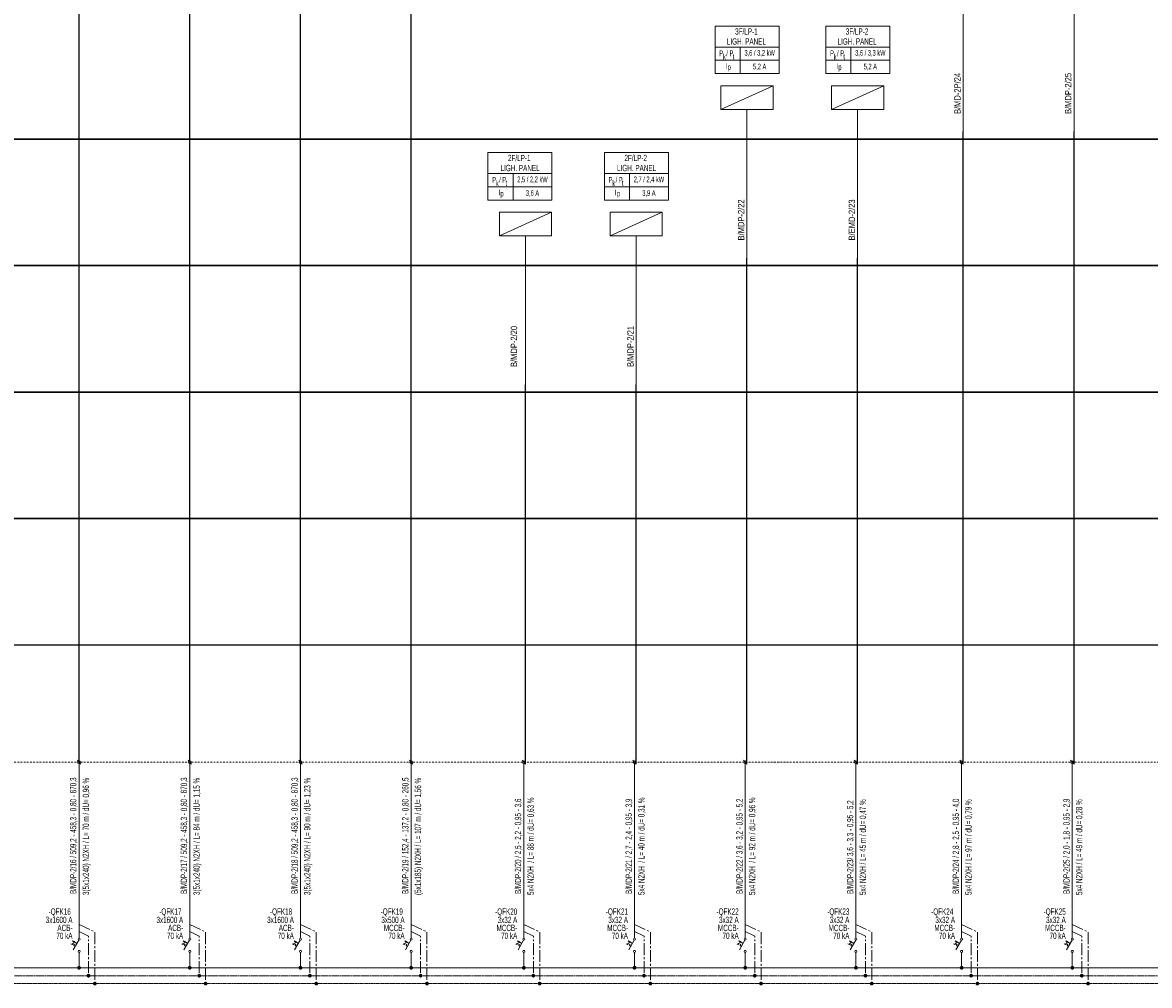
# Model space of a CAD drawing. Header units: millimetres. Extents: x -249865 to 125158, y -30755 to 173378.
# Tile 19 of 34: x -62040 to -26410, y 114787 to 145233. Entities that reach past the tile are written whole.
import ezdxf
from ezdxf.enums import TextEntityAlignment as Align

# ---------------------------------------------------------------- set-up
doc = ezdxf.new("R2010")
doc.units = ezdxf.units.MM
for name, pattern in [('CENTER2', [1.125, 0.75, -0.125, 0.125, -0.125]), ('DASHDOT', [1, 0.5, -0.25, 0, -0.25]), ('DASHED2', [0.375, 0.25, -0.125])]:
    doc.linetypes.add(name, pattern=pattern)
for name, color, linetype, lineweight in [('E-TP-BARA-N', 11, 'DASHED2', 13), ('E-TP-BARA-P', 6, 'Continuous', 18), ('E-TP-BARA-PE', 91, 'CENTER2', 13), ('E-TP-CIZIM', 3, 'Continuous', 13), ('E-TP-CIZIM-TEXT', 150, 'Continuous', 13), ('E-YAZI', 7, 'Continuous', 9), ('E_PANO-CERCEVE', 1, 'Continuous', 9)]:
    doc.layers.add(name, color=color, linetype=linetype, lineweight=lineweight)
doc.styles.add('EM-TP-ANTET-TT1', font='swisscl.ttf', dxfattribs={"width": 0.8})
doc.styles.add('EM-TP-YAZI-SHX', font='swisscl.ttf', dxfattribs={"width": 0.6})

# ---------------------------------------------------------------- blocks, each defined once
blk = doc.blocks.new('VG-PN-AP-CIKIS-2')
at = {"layer": 'E-TP-BARA-N', "linetype": 'CENTER2', "ltscale": 50, "flags": 128}
blk.add_lwpolyline([(0, 1364.8), (30, 1350.3), (30, 1225)], dxfattribs=at)
at = {"layer": 'E-TP-BARA-P', "linetype": 'Continuous'}
for p, q in [((0, 1895.6), (0, 1343.5)), ((0, 1250), (0, 1298.7))]:
    blk.add_line(p, q, dxfattribs=at)
at = {"layer": 'E-TP-BARA-PE', "ltscale": 50, "flags": 128}
blk.add_lwpolyline([(0, 1387), (50, 1362.8), (50, 1200)], dxfattribs=at)
at = {"layer": 'E-TP-CIZIM', "color": 7}
for p, q in [((-0.8, 1337.2), (-18.4, 1306.7)), ((-6.7, 1327), (-14.8, 1331.5))]:
    blk.add_line(p, q, dxfattribs=at)
at = {"layer": 'E-TP-CIZIM', "color": 7, "flags": 128}
blk.add_lwpolyline([(-12, 1317.7), (-16.3, 1320.1), (-14.2, 1323.8), (-19.8, 1327), (-21.9, 1323.2), (-25.6, 1325.3)], dxfattribs=at)
blk.add_lwpolyline([(-15.8, 1329.8), (-13.7, 1333.5), (-20.4, 1334.8)], close=True, dxfattribs=at)
at = {"layer": 'E-TP-CIZIM', "color": 1, "linetype": 'Continuous', "const_width": 5.93}
blk.add_lwpolyline([(-3, 1250, 1), (3, 1250, 1)], format="xyb", close=True, dxfattribs=at)
at = {"layer": 'E-TP-CIZIM', "color": 1, "linetype": 'Continuous', "const_width": 5.93, "elevation": 0}
for points in [[(27, 1225, 1), (32.9, 1225, 1)], [(47, 1200, 1), (52.9, 1200, 1)]]:
    blk.add_lwpolyline(points, format="xyb", close=True, dxfattribs=at)
at = {"layer": 'E-TP-CIZIM', "color": 7}
for centre in [(0, 1340.3), (0, 1301.9)]:
    blk.add_circle(centre, 3.2, dxfattribs=at)
at = {"layer": 'E_PANO-CERCEVE', "linetype": 'Continuous'}
blk.add_line((-5.4, 1906.3), (5.4, 1893.7), dxfattribs=at)
blk.add_ellipse((0, 1900), major_axis=(-4.45, 0), ratio=1, start_param=5.497787, end_param=11.780972, dxfattribs=at)
at = {"style": 'EM-TP-YAZI-SHX', "width": 0.8, "flags": 13}
blk.add_attdef('GEN', text='', height=20, dxfattribs=at).set_placement((26, 1172.8), align=Align.MIDDLE)
at = {"layer": 'E-TP-CIZIM-TEXT', "style": 'EM-TP-YAZI-SHX', "width": 0.8, "flags": 12}
for tag, p in [('ACIKLAMA1', (-8.5, 1483.2)), ('BES-KABLO', (31.5, 1479.9))]:
    blk.add_attdef(tag, p, '', height=20, rotation=90, dxfattribs=at)
for tag, p in [('SGRT-NO', (-20.7, 1417.6)), ('SGRT-AMP', (-20.7, 1391.3)), ('SGRT-NOT', (-20.7, 1341)), ('SGRT-TIP', (-20.7, 1365.9))]:
    blk.add_attdef(tag, text='', height=20, dxfattribs=at).set_placement(p, align=Align.RIGHT)
blk = doc.blocks.new('VG-PN-AP-YUK-EAP')
at = {"layer": 'E-TP-CIZIM'}
blk.add_line((-82.4, 470), (82.4, 545), dxfattribs=at)
at = {"layer": 'E-TP-CIZIM', "linetype": 'Continuous'}
blk.add_line((0, 470), (0, 0), dxfattribs=at)
at = {"layer": 'E-TP-CIZIM', "color": 3}
blk.add_lwpolyline([(-82.4, 545), (82.4, 545), (82.4, 470), (-82.4, 470), (-82.4, 545)], dxfattribs=at)
at = {"style": 'EM-TP-YAZI-SHX', "width": 0.6, "flags": 9}
blk.add_attdef('GEN', text='', height=15, dxfattribs=at).set_placement((28.4, -26.8), align=Align.MIDDLE)
blk = doc.blocks.new('VG-PN-AP-YUK-BILGI')
at = {"layer": 'E-YAZI', "ltscale": 500}
for p, q in [((-100.8, 667.5), (101.5, 667.5)), ((-21.3, 666.6), (-21.3, 583.4)), ((-100.8, 625.5), (101.5, 625.5)), ((-100.8, 583.4), (101.5, 583.4))]:
    blk.add_line(p, q, dxfattribs=at)
blk.add_lwpolyline([(-100.8, 583.4), (-100.8, 733.8), (101.5, 733.8), (101.5, 583.4)], dxfattribs=at)
at = {"layer": 'E-TP-CIZIM-TEXT', "style": 'EM-TP-ANTET-TT1', "width": 0.8}
for s, p in [('P  / P ', (-62.7, 638.5)), ('k', (-71.3, 627.6)), ('t', (-42.7, 628.6)), ('I', (-64.8, 598.3)), ('p', (-56.2, 595.3))]:
    blk.add_text(s, height=18, dxfattribs=at).set_placement(p, align=Align.CENTER)
at = {"layer": 'E-TP-CIZIM-TEXT', "style": 'EM-TP-ANTET-TT1', "width": 0.8, "flags": 12}
for tag, height, p in [('YUK-ADI', 20, (-1.8, 717)), ('YUK-ADI1', 20, (-1.8, 685)), ('GUC', 18, (40.1, 647.9)), ('AKIM', 18, (40.1, 604.2))]:
    blk.add_attdef(tag, text='', height=height, dxfattribs=at).set_placement(p, align=Align.MIDDLE)
at = {"layer": 'E-TP-CIZIM-TEXT', "ltscale": 500, "style": 'EM-TP-YAZI-SHX', "flags": 12}
for tag, p in [('LINYENOT-1', (-8.5, 55.8)), ('LINYENOT-2', (31.5, 55.8))]:
    blk.add_attdef(tag, p, '', height=20, rotation=90, dxfattribs=at)
at = {"layer": 'E-TP-CIZIM-TEXT', "ltscale": 500, "style": 'EM-TP-YAZI-SHX', "width": 0.8, "flags": 9}
blk.add_attdef('GEN', text='', height=20, dxfattribs=at).set_placement((28.4, -26.8), align=Align.MIDDLE)

msp = doc.modelspace()

# ---------------------------------------------------------------- linework, layer by layer
for p, q in [((-60253, 121847), (-60253, 149847)), ((-56753, 121847), (-56753, 149847)), ((-53253, 121847), (-53253, 149847)), ((-49753, 121847), (-49753, 149847)), ((-32295, 121784), (-32295, 141784)), ((-28795, 121784), (-28795, 141784)), ((-39136, 121784), (-39136, 137784)), ((-35636, 121784), (-35636, 137784)), ((-46136, 121784), (-46136, 133784)), ((-42636, 121784), (-42636, 133784))]:
    msp.add_line(p, q)
at = {"color": 7}
for points in [[(-114353, 145547), (-5673, 145547), (-5673, 141547), (-114353, 141547)], [(-114353, 141547), (-5673, 141547), (-5673, 137547), (-114353, 137547)], [(-114353, 137547), (-5673, 137547), (-5673, 133547), (-114353, 133547)], [(-114353, 133547), (-5673, 133547), (-5673, 129547), (-114353, 129547)], [(-114353, 129547), (-5673, 129547), (-5673, 125547), (-114353, 125547)]]:
    msp.add_lwpolyline(points, close=True, dxfattribs=at)
at = {"layer": 'E-TP-BARA-N', "ltscale": 100}
msp.add_line((-113813, 115097, 0), (-6317, 115097, 0), dxfattribs=at)
at = {"layer": 'E-TP-BARA-P'}
msp.add_line((-113813, 115347, 0), (-6317, 115347, 0), dxfattribs=at)
at = {"layer": 'E-TP-BARA-PE', "ltscale": 50}
msp.add_line((-113813, 114847, 0), (-6317, 114847, 0), dxfattribs=at)
at = {"layer": 'E_PANO-CERCEVE', "color": 9, "linetype": 'DASHDOT', "ltscale": 100}
for p, q in [((-114354, 121847, 0), (-26750, 121847, 0)), ((-114353, 121847, 0), (-5699, 121847, 0))]:
    msp.add_line(p, q, dxfattribs=at)

# ---------------------------------------------------------------- block references
ref = msp.add_blockref('VG-PN-AP-YUK-BILGI', (-32295, 141784), dxfattribs=dict(xscale=10.00000000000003, yscale=10.00000000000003, zscale=10.00000000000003))
ref.add_attrib('LINYENOT-1', 'B/MD-2P/24', (-32381, 142342), dxfattribs={"layer": 'E-TP-CIZIM-TEXT', "ltscale": 500, "height": 200, "rotation": 90, "style": 'EM-TP-YAZI-SHX', "flags": 12})
ref.add_attrib('YUK-ADI', '4F/LP-1', dxfattribs={"layer": 'E-TP-CIZIM-TEXT', "height": 200, "style": 'EM-TP-ANTET-TT1', "width": 0.8, "flags": 12}).set_placement((-32314, 148954), align=Align.MIDDLE)
ref.add_attrib('YUK-ADI1', 'LIGH. PANEL', dxfattribs={"layer": 'E-TP-CIZIM-TEXT', "height": 200, "style": 'EM-TP-ANTET-TT1', "width": 0.8, "flags": 12}).set_placement((-32314, 148634), align=Align.MIDDLE)
ref.add_attrib('GUC', '2,8 / 2,5 kW', dxfattribs={"layer": 'E-TP-CIZIM-TEXT', "height": 180, "style": 'EM-TP-ANTET-TT1', "width": 0.8, "flags": 12}).set_placement((-31894, 148263), align=Align.MIDDLE)
ref.add_attrib('AKIM', '4,0 A', dxfattribs={"layer": 'E-TP-CIZIM-TEXT', "height": 180, "style": 'EM-TP-ANTET-TT1', "width": 0.8, "flags": 12}).set_placement((-31894, 147826), align=Align.MIDDLE)
ref = msp.add_blockref('VG-PN-AP-YUK-BILGI', (-28795, 141784), dxfattribs=dict(xscale=10.00000000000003, yscale=10.00000000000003, zscale=10.00000000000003))
ref.add_attrib('LINYENOT-1', 'B/MDP-2/25', (-28881, 142342), dxfattribs={"layer": 'E-TP-CIZIM-TEXT', "ltscale": 500, "height": 200, "rotation": 90, "style": 'EM-TP-YAZI-SHX', "flags": 12})
ref.add_attrib('YUK-ADI', '4F/LP-2', dxfattribs={"layer": 'E-TP-CIZIM-TEXT', "height": 200, "style": 'EM-TP-ANTET-TT1', "width": 0.8, "flags": 12}).set_placement((-28814, 148954), align=Align.MIDDLE)
ref.add_attrib('YUK-ADI1', ' LIGH. PANEL', dxfattribs={"layer": 'E-TP-CIZIM-TEXT', "height": 200, "style": 'EM-TP-ANTET-TT1', "width": 0.8, "flags": 12}).set_placement((-28814, 148634), align=Align.MIDDLE)
ref.add_attrib('GUC', '2,0 / 1,8 kW', dxfattribs={"layer": 'E-TP-CIZIM-TEXT', "height": 180, "style": 'EM-TP-ANTET-TT1', "width": 0.8, "flags": 12}).set_placement((-28394, 148263), align=Align.MIDDLE)
ref.add_attrib('AKIM', '2,9 A', dxfattribs={"layer": 'E-TP-CIZIM-TEXT', "height": 180, "style": 'EM-TP-ANTET-TT1', "width": 0.8, "flags": 12}).set_placement((-28394, 147826), align=Align.MIDDLE)
at = {"xscale": 10.00000000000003, "yscale": 10.00000000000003, "zscale": 10.00000000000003}
for p in [(-32295, 141784), (-28795, 141784), (-39136, 137784), (-35636, 137784), (-46136, 133784), (-42636, 133784)]:
    msp.add_blockref('VG-PN-AP-YUK-EAP', p, dxfattribs=at)
ref = msp.add_blockref('VG-PN-AP-YUK-BILGI', (-39136, 137784), dxfattribs=dict(xscale=10.00000000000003, yscale=10.00000000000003, zscale=10.00000000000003))
ref.add_attrib('LINYENOT-1', 'B/MDP-2/22', (-39221, 138342), dxfattribs={"layer": 'E-TP-CIZIM-TEXT', "ltscale": 500, "height": 200, "rotation": 90, "style": 'EM-TP-YAZI-SHX', "flags": 12})
ref.add_attrib('YUK-ADI', '3F/LP-1', dxfattribs={"layer": 'E-TP-CIZIM-TEXT', "height": 200, "style": 'EM-TP-ANTET-TT1', "width": 0.8, "flags": 12}).set_placement((-39154, 144954), align=Align.MIDDLE)
ref.add_attrib('YUK-ADI1', 'LIGH. PANEL', dxfattribs={"layer": 'E-TP-CIZIM-TEXT', "height": 200, "style": 'EM-TP-ANTET-TT1', "width": 0.8, "flags": 12}).set_placement((-39154, 144634), align=Align.MIDDLE)
ref.add_attrib('GUC', '3,6 / 3,2 kW', dxfattribs={"layer": 'E-TP-CIZIM-TEXT', "height": 180, "style": 'EM-TP-ANTET-TT1', "width": 0.8, "flags": 12}).set_placement((-38735, 144263), align=Align.MIDDLE)
ref.add_attrib('AKIM', '5,2 A', dxfattribs={"layer": 'E-TP-CIZIM-TEXT', "height": 180, "style": 'EM-TP-ANTET-TT1', "width": 0.8, "flags": 12}).set_placement((-38735, 143826), align=Align.MIDDLE)
ref = msp.add_blockref('VG-PN-AP-YUK-BILGI', (-35636, 137784), dxfattribs=dict(xscale=10.00000000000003, yscale=10.00000000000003, zscale=10.00000000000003))
ref.add_attrib('LINYENOT-1', 'B/EMD-2/23', (-35721, 138342), dxfattribs={"layer": 'E-TP-CIZIM-TEXT', "ltscale": 500, "height": 200, "rotation": 90, "style": 'EM-TP-YAZI-SHX', "flags": 12})
ref.add_attrib('YUK-ADI', '3F/LP-2', dxfattribs={"layer": 'E-TP-CIZIM-TEXT', "height": 200, "style": 'EM-TP-ANTET-TT1', "width": 0.8, "flags": 12}).set_placement((-35654, 144954), align=Align.MIDDLE)
ref.add_attrib('YUK-ADI1', 'LIGH. PANEL', dxfattribs={"layer": 'E-TP-CIZIM-TEXT', "height": 200, "style": 'EM-TP-ANTET-TT1', "width": 0.8, "flags": 12}).set_placement((-35654, 144634), align=Align.MIDDLE)
ref.add_attrib('GUC', '3,6 / 3,3 kW', dxfattribs={"layer": 'E-TP-CIZIM-TEXT', "height": 180, "style": 'EM-TP-ANTET-TT1', "width": 0.8, "flags": 12}).set_placement((-35235, 144263), align=Align.MIDDLE)
ref.add_attrib('AKIM', '5,2 A', dxfattribs={"layer": 'E-TP-CIZIM-TEXT', "height": 180, "style": 'EM-TP-ANTET-TT1', "width": 0.8, "flags": 12}).set_placement((-35235, 143826), align=Align.MIDDLE)
ref = msp.add_blockref('VG-PN-AP-YUK-BILGI', (-46318, 133784), dxfattribs=dict(xscale=10.00000000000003, yscale=10.00000000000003, zscale=10.00000000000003))
ref.add_attrib('LINYENOT-1', 'B/MDP-2/20', (-46403, 134342), dxfattribs={"layer": 'E-TP-CIZIM-TEXT', "ltscale": 500, "height": 200, "rotation": 90, "style": 'EM-TP-YAZI-SHX', "flags": 12})
ref.add_attrib('YUK-ADI', '2F/LP-1', dxfattribs={"layer": 'E-TP-CIZIM-TEXT', "height": 200, "style": 'EM-TP-ANTET-TT1', "width": 0.8, "flags": 12}).set_placement((-46336, 140954), align=Align.MIDDLE)
ref.add_attrib('YUK-ADI1', ' LIGH. PANEL', dxfattribs={"layer": 'E-TP-CIZIM-TEXT', "height": 200, "style": 'EM-TP-ANTET-TT1', "width": 0.8, "flags": 12}).set_placement((-46336, 140634), align=Align.MIDDLE)
ref.add_attrib('GUC', '2,5 / 2,2 kW', dxfattribs={"layer": 'E-TP-CIZIM-TEXT', "height": 180, "style": 'EM-TP-ANTET-TT1', "width": 0.8, "flags": 12}).set_placement((-45917, 140263), align=Align.MIDDLE)
ref.add_attrib('AKIM', '3,6 A', dxfattribs={"layer": 'E-TP-CIZIM-TEXT', "height": 180, "style": 'EM-TP-ANTET-TT1', "width": 0.8, "flags": 12}).set_placement((-45917, 139826), align=Align.MIDDLE)
ref = msp.add_blockref('VG-PN-AP-YUK-BILGI', (-42636, 133784), dxfattribs=dict(xscale=10.00000000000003, yscale=10.00000000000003, zscale=10.00000000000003))
ref.add_attrib('LINYENOT-1', 'B/MDP-2/21', (-42721, 134342), dxfattribs={"layer": 'E-TP-CIZIM-TEXT', "ltscale": 500, "height": 200, "rotation": 90, "style": 'EM-TP-YAZI-SHX', "flags": 12})
ref.add_attrib('YUK-ADI', '2F/LP-2', dxfattribs={"layer": 'E-TP-CIZIM-TEXT', "height": 200, "style": 'EM-TP-ANTET-TT1', "width": 0.8, "flags": 12}).set_placement((-42654, 140954), align=Align.MIDDLE)
ref.add_attrib('YUK-ADI1', ' LIGH. PANEL', dxfattribs={"layer": 'E-TP-CIZIM-TEXT', "height": 200, "style": 'EM-TP-ANTET-TT1', "width": 0.8, "flags": 12}).set_placement((-42654, 140634), align=Align.MIDDLE)
ref.add_attrib('GUC', '2,7 / 2,4 kW', dxfattribs={"layer": 'E-TP-CIZIM-TEXT', "height": 180, "style": 'EM-TP-ANTET-TT1', "width": 0.8, "flags": 12}).set_placement((-42235, 140263), align=Align.MIDDLE)
ref.add_attrib('AKIM', '3,9 A', dxfattribs={"layer": 'E-TP-CIZIM-TEXT', "height": 180, "style": 'EM-TP-ANTET-TT1', "width": 0.8, "flags": 12}).set_placement((-42235, 139826), align=Align.MIDDLE)
for p, values in [((-60253, 102847), {'ACIKLAMA1': 'B/MDP-2/16 / 509,2 - 458,3 - 0,80 - 870,3', 'BES-KABLO': '3(5x1x240) N2XH / L= 70 m / dU= 0,96 %', 'SGRT-AMP': '3x1600 A', 'SGRT-TIP': 'ACB-', 'SGRT-NOT': '70 kA', 'SGRT-NO': '-QFK16 '}), ((-56753, 102847), {'ACIKLAMA1': 'B/MDP-2/17 / 509,2 - 458,3 - 0,80 - 870,3', 'BES-KABLO': '3(5x1x240) N2XH / L= 84 m / dU= 1,15 %', 'SGRT-AMP': '3x1600 A', 'SGRT-TIP': 'ACB-', 'SGRT-NOT': '70 kA', 'SGRT-NO': '-QFK17 '}), ((-53253, 102847), {'ACIKLAMA1': 'B/MDP-2/18 / 509,2 - 458,3 - 0,80 - 870,3', 'BES-KABLO': '3(5x1x240) N2XH / L= 90 m / dU= 1,23 %', 'SGRT-AMP': '3x1600 A', 'SGRT-TIP': 'ACB-', 'SGRT-NOT': '70 kA', 'SGRT-NO': '-QFK18 '}), ((-49753, 102847), {'ACIKLAMA1': 'B/MDP-2/19 / 152,4 - 137,2 - 0,80 - 260,5', 'BES-KABLO': '(5x1x185) N2XH / L= 107 m / dU= 1,56 %', 'SGRT-AMP': '3x500 A', 'SGRT-TIP': 'MCCB-', 'SGRT-NOT': '70 kA', 'SGRT-NO': '-QFK19 '}), ((-46190, 102847), {'ACIKLAMA1': 'B/MDP-2/20 / 2,5 - 2,2 - 0,95 - 3,6', 'BES-KABLO': '5x4 N2XH  / L= 88 m / dU= 0,63 %', 'SGRT-AMP': '3x32 A', 'SGRT-TIP': 'MCCB-', 'SGRT-NOT': '70 kA', 'SGRT-NO': '-QFK20'}), ((-42690, 102847), {'ACIKLAMA1': 'B/MDP-2/21 / 2,7 - 2,4 - 0,95 - 3,9', 'BES-KABLO': '5x4 N2XH  / L= 40 m / dU= 0,31 %', 'SGRT-AMP': '3x32 A', 'SGRT-TIP': 'MCCB-', 'SGRT-NOT': '70 kA', 'SGRT-NO': '-QFK21'}), ((-39190, 102847), {'ACIKLAMA1': 'B/MDP-2/22 / 3,6 - 3,2 - 0,95 - 5,2', 'BES-KABLO': '5x4 N2XH  / L= 92 m / dU= 0,96 %', 'SGRT-AMP': '3x32 A', 'SGRT-TIP': 'MCCB-', 'SGRT-NOT': '70 kA', 'SGRT-NO': '-QFK22'}), ((-35690, 102847), {'ACIKLAMA1': 'B/MDP-2/23/ 3,6 - 3,3 - 0,95 - 5,2', 'BES-KABLO': '5x4 N2XH / L= 45 m / dU= 0,47 %', 'SGRT-AMP': '3x32 A', 'SGRT-TIP': 'MCCB-', 'SGRT-NOT': '70 kA', 'SGRT-NO': '-QFK23'}), ((-32349, 102847), {'ACIKLAMA1': 'B/MDP-2/24 / 2,8 - 2,5 - 0,95 - 4,0', 'BES-KABLO': '5x4 N2XH / L= 97 m / dU= 0,79 %', 'SGRT-AMP': '3x32 A', 'SGRT-TIP': 'MCCB-', 'SGRT-NOT': '70 kA', 'SGRT-NO': '-QFK24 '}), ((-28849, 102847), {'ACIKLAMA1': 'B/MDP-2/25 / 2,0 - 1,8 - 0,95 - 2,9', 'BES-KABLO': '5x4 N2XH / L= 49 m / dU= 0,28 %', 'SGRT-AMP': '3x32 A', 'SGRT-TIP': 'MCCB-', 'SGRT-NOT': '70 kA', 'SGRT-NO': '-QFK25'})]:
    msp.add_blockref('VG-PN-AP-CIKIS-2', p, dxfattribs=at).add_auto_attribs(values)

doc.saveas('drawing.dxf')
